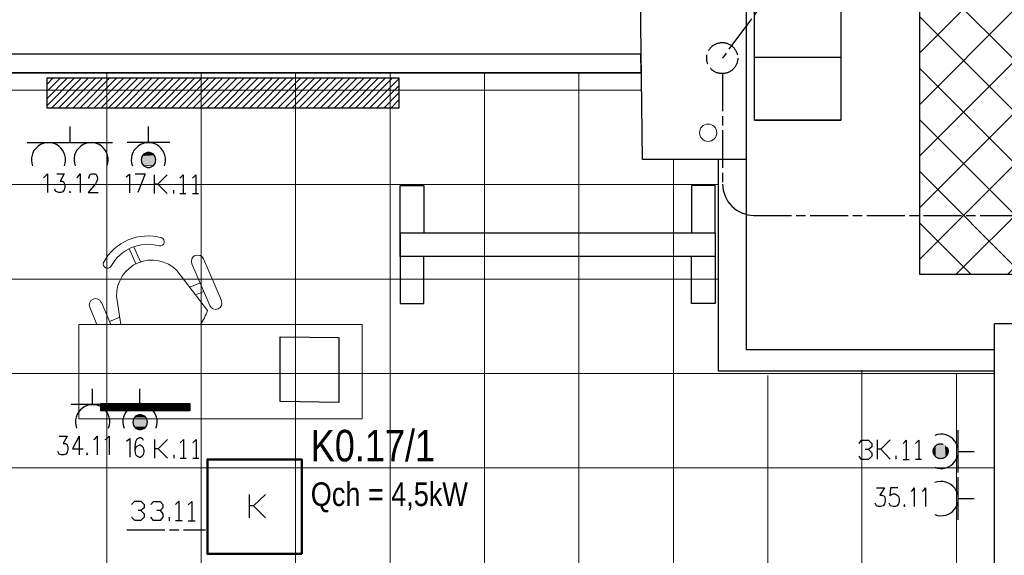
# Model space of a CAD drawing. Header units: millimetres. Extents: x 282377 to 1404227, y -783705 to 1038705.
# Tile 67 of 243: x 375681 to 376306, y 8685 to 9025. Entities that reach past the tile are written whole.
import ezdxf

# ---------------------------------------------------------------- set-up
doc = ezdxf.new("R2010")
doc.units = ezdxf.units.MM
doc.linetypes.add('ACAD_ISO08W100', pattern=[36, 24, -3, 6, -3])
doc.layers.add('!!ELEKTRYKA', color=7, linetype='Continuous')
doc.layers.add('BA_KS_ist.', color=34, linetype='Continuous', lineweight=13)
doc.layers.add('PG_WYPOSAŻENIE', color=9, linetype='Continuous', lineweight=18)
doc.styles.get("Standard").update_dxf_attribs({"font": 'arial.ttf'})

# ---------------------------------------------------------------- blocks, each defined once
blk = doc.blocks.new('A$C6810ecfa')
at = {"layer": 'BA_KS_ist.', "color": 18, "linetype": 'Continuous', "lineweight": 20, "ltscale": 25, "true_color": 0x000000}
blk.add_circle((-1789.39, 1710.43), 5.5, dxfattribs=at)
blk = doc.blocks.new('A$Ce0212712')
at = {"layer": 'PG_WYPOSAŻENIE', "color": 251, "true_color": 0x636466}
for p, q in [((116.19, 180), (56.19, 180)), ((56.19, 180), (56.19, 0)), ((116.19, 180), (116.19, 0)), ((56.19, 168.56), (45.38, 173.16)), ((42.24, 165.79), (56.19, 159.85)), ((51.59, 154.05), (54.39, 160.62)), ((56.19, 153.35), (38.28, 156.09)), ((6.86, 145.14), (16.55, 141.01)), ((8.09, 148.02), (17.78, 143.9)), ((21.98, 117.78), (47.48, 98.27)), ((17.73, 108.2), (44.23, 96.92)), ((32.67, 109.6), (29.87, 103.03)), ((41.09, 89.55), (14.59, 100.83)), ((35.34, 100.7), (37.54, 105.87)), ((116.19, 0), (56.19, 0))]:
    blk.add_line(p, q, dxfattribs=at)
for centre, radius, start, end in [((43.81, 169.48), 4, 66.94156, 246.94156), ((31.82, 136.22), 31.82, 117.82605, 196.05706), ((17.91, 161.85), 2.68, 305.05972, 110.59239), ((31.82, 136.22), 26.51, 117.82605, 196.05706), ((37.71, 133.71), 22.39, 88.53713, 225.34598), ((3.7, 128.47), 2.68, 203.29072, 8.82339), ((16.16, 104.52), 4, 66.94156, 246.94156), ((33.44, 135.53), 39.82, 290.65312, 304.84116), ((42.66, 93.24), 4, 246.94156, 66.94156)]:
    blk.add_arc(centre, radius, start, end, dxfattribs=at)

msp = doc.modelspace()

# ---------------------------------------------------------------- hatches: boundary and pattern name
at = {"layer": '!!ELEKTRYKA'}
h = msp.add_hatch(dxfattribs=at)
h.set_pattern_fill('ANSI37', color=252, scale=7.3)
h.set_pattern_definition([(45, (324786.384, 41907.945), (-16.388967, 16.388967), []), (135, (324786.384, 41907.945), (-16.388967, -16.388967), [])])
h.paths.add_polyline_path([(376532.73, 9446.12), (376592.73, 9446.12), (376592.73, 8922.99), (376812.73, 8922.99), (376812.73, 9446.12), (376872.73, 9446.12), (376872.73, 9326.62), (376872.73, 9266.62), (376872.73, 8862.99), (376252.73, 8862.99), (376252.73, 8922.99), (376252.73, 9446.12), (376312.73, 9446.12), (376312.73, 8922.99), (376532.73, 8922.99)])
h.paths.add_polyline_path([(376872.73, 8922.99), (376990.23, 8922.99), (376990.23, 8862.99), (376872.73, 8862.99)])
at = {"layer": '!!ELEKTRYKA', "ltscale": 10}
h = msp.add_hatch(dxfattribs=at)
h.set_pattern_fill('ANSI31', color=252)
h.set_pattern_definition([(45, (337293.6036, 7169.1867), (-2.24506403, 2.24506403), [])])
h.paths.add_polyline_path([(375698.36, 8987.85), (375698.36, 8968.74), (375921.86, 8968.74), (375921.86, 8987.85)])
h = msp.add_hatch(dxfattribs=at)
h.set_pattern_fill('ANSI31', color=252, scale=0.1)
h.set_pattern_definition([(45, (340201.29854, 6775.74543), (-0.224506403, 0.224506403), [])])
h.paths.add_polyline_path([(375789.03, 8776.48), (375789.03, 8780.98), (375732.49, 8780.98), (375732.49, 8776.48)])

# ---------------------------------------------------------------- linework, layer by layer
at = {"layer": '!!ELEKTRYKA', "color": 252}
for p, q in [((376076.73, 8936.12), (376069.73, 9446.12)), ((376142.73, 8936.12), (376142.73, 9446.12)), ((376252.73, 8862.99), (376252.73, 9446.12)), ((376147.73, 9001.12), (376202.73, 9001.12)), ((376147.73, 8961.12), (376202.73, 8961.12)), ((376142.73, 8936.12), (376076.73, 8936.12)), ((375922.74, 8889.53), (375922.74, 8919.53)), ((375922.74, 8919.53), (375937.74, 8919.53)), ((375937.74, 8919.53), (375937.74, 8889.53)), ((376122.74, 8919.53), (376107.74, 8919.53)), ((376107.74, 8919.53), (376107.74, 8889.53)), ((376122.74, 8889.53), (376122.74, 8919.53)), ((375922.74, 8889.53), (376122.74, 8889.53)), ((375922.74, 8874.53), (375922.74, 8889.53)), ((375922.74, 8889.53), (375922.74, 8874.53)), ((376122.74, 8889.53), (376122.74, 8874.53)), ((376122.74, 8874.53), (375922.74, 8874.53)), ((375922.74, 8874.53), (375922.74, 8844.53)), ((375937.74, 8844.53), (375937.74, 8874.53)), ((376107.74, 8844.53), (376107.74, 8874.53)), ((376122.74, 8874.53), (376122.74, 8844.53)), ((375922.74, 8844.53), (375937.74, 8844.53)), ((376122.74, 8844.53), (376107.74, 8844.53)), ((376300.23, 8019.12), (376300.23, 8831.62)), ((377134.23, 8831.62), (376300.23, 8831.62)), ((376300.23, 8815.12), (376142.73, 8815.12)), ((376300.23, 8801.62), (376124.95, 8801.62))]:
    msp.add_line(p, q, dxfattribs=at)
at = {"layer": '!!ELEKTRYKA', "color": 252, "ltscale": 100}
for p, q in [((375544.73, 9003.12), (376075.32, 9003.12)), ((375544.73, 8991.12), (376075.49, 8991.12))]:
    msp.add_line(p, q, dxfattribs=at)
at = {"layer": '!!ELEKTRYKA', "color": 252, "lineweight": 15, "ltscale": 15}
for p, q in [((375736.23, 8991.12), (375736.23, 7840.12)), ((375796.23, 8991.12), (375796.23, 7840.12)), ((375856.23, 8991.12), (375856.23, 7840.12)), ((375916.23, 8991.12), (375916.23, 7840.12)), ((375976.23, 8991.12), (375976.23, 7840.12)), ((376036.23, 8991.12), (376036.23, 7840.12)), ((376076.13, 8980.12), (375527.73, 8980.12)), ((376096.23, 8439.62), (376096.23, 8936.12)), ((376124.95, 8920.12), (375527.73, 8920.12)), ((376124.95, 8860.12), (375527.73, 8860.12)), ((376216.07, 8022.5), (376216.07, 8802.14)), ((376300.23, 8800.12), (375527.73, 8800.12)), ((376156.16, 8019.12), (376156.16, 8798.76)), ((376276.03, 8020.34), (376276.03, 8799.98)), ((376300.23, 8740.12), (375527.73, 8740.12))]:
    msp.add_line(p, q, dxfattribs=at)
at = {"layer": '!!ELEKTRYKA', "color": 252, "ltscale": 10}
for p, q in [((376124.95, 8801.62), (376124.95, 8936.12)), ((376142.73, 8815.12), (376142.73, 8936.12))]:
    msp.add_line(p, q, dxfattribs=at)
at = {"layer": '!!ELEKTRYKA', "color": 14, "linetype": 'ACAD_ISO08W100', "lineweight": -3, "true_color": 0x950000}
for points in [[(376681.12, 9748.9), (376127.37, 9000.42)], [(376127.37, 8990.69), (376127.37, 8920.41), (376127.82, 8916.6), (376129.07, 8912.79), (376130.76, 8909.41), (376133.3, 8906.44), (376136.28, 8903.9), (376139.67, 8902.21), (376143.45, 8900.94), (376147.28, 8900.51)], [(376147.25, 8900.52), (377227.19, 8900.52)]]:
    msp.add_lwpolyline(points, dxfattribs=at)
at = {"layer": '!!ELEKTRYKA', "color": 252}
for points in [[(376202.73, 9441.12), (376202.73, 8961.12), (376147.73, 8961.12), (376147.73, 9441.12)], [(375698.36, 8987.85), (375921.86, 8987.85), (375921.86, 8968.74), (375698.36, 8968.74)], [(375846.52, 8823.46), (375883.65, 8822.87), (375883.65, 8781.65), (375846.52, 8782.24)]]:
    msp.add_lwpolyline(points, close=True, dxfattribs=at)
at = {"layer": '!!ELEKTRYKA', "color": 252, "ltscale": 100}
msp.add_lwpolyline([(375544.73, 9003.12), (376075.32, 9003.12), (376075.49, 8991.12), (375544.73, 8991.12)], close=True, dxfattribs=at)
at = {"layer": '!!ELEKTRYKA', "color": 192, "linetype": 'Continuous', "lineweight": -3, "true_color": 0x6d00dd}
for points in [[(375712.77, 8956.97), (375712.77, 8946.79), (375739.86, 8946.79)], [(375712.79, 8946.75), (375685.69, 8946.75)]]:
    msp.add_lwpolyline(points, dxfattribs=at)
at = {"layer": '!!ELEKTRYKA', "color": 94, "linetype": 'Continuous', "lineweight": -3, "true_color": 0x009500}
for points in [[(375762.72, 8946.79), (375762.72, 8956.97)], [(375776.27, 8946.79), (375749.18, 8946.79)], [(375757.39, 8780.7), (375757.39, 8790.44)], [(375770.95, 8780.7), (375743.84, 8780.7)], [(376277.25, 8737.1), (376277.25, 8764.19)], [(376277.25, 8750.65), (376287.42, 8750.65)]]:
    msp.add_lwpolyline(points, dxfattribs=at)
for points in [[(375767.4, 8935.77), (375766.98, 8937.87), (375765.71, 8939.58), (375763.59, 8940.41), (375761.9, 8940.41), (375759.78, 8939.58), (375758.51, 8937.87), (375758.09, 8935.77), (375758.51, 8933.61), (375759.78, 8931.96), (375761.9, 8931.07), (375763.59, 8931.07), (375765.71, 8931.96), (375766.98, 8933.61)], [(375762.07, 8769.27), (375761.64, 8771.38), (375760.38, 8773.08), (375758.22, 8773.92), (375756.54, 8773.92), (375754.43, 8773.08), (375753.17, 8771.38), (375752.74, 8769.27), (375753.17, 8767.15), (375754.43, 8765.46), (375756.54, 8764.61), (375758.22, 8764.61), (375760.38, 8765.46), (375761.64, 8767.15)]]:
    msp.add_lwpolyline(points, close=True, dxfattribs=at)
at = {"layer": '!!ELEKTRYKA', "color": 192, "linetype": 'ACAD_ISO08W100', "lineweight": -3, "true_color": 0x6d00dd}
for points in [[(375696.14, 8924.37), (375697, 8925.22), (375698.69, 8926.91), (375698.69, 8915.06)], [(375704.59, 8926.92), (375709.27, 8926.92), (375706.72, 8922.26), (375707.99, 8922.26), (375708.81, 8921.84), (375709.27, 8920.99), (375709.67, 8919.3), (375709.67, 8918.45), (375709.27, 8916.76), (375708.4, 8915.49), (375707.13, 8915.07), (375705.86, 8915.07), (375704.59, 8915.49), (375703.73, 8915.91), (375703.32, 8917.18)], [(375717.32, 8924.37), (375718.19, 8925.21), (375719.45, 8926.91), (375719.45, 8915.05)], [(375724.91, 8923.95), (375724.91, 8924.37), (375725.36, 8925.64), (375725.77, 8926.49), (375726.63, 8926.91), (375728.76, 8926.91), (375729.57, 8926.49), (375730.03, 8925.64), (375730.43, 8924.37), (375730.43, 8923.53), (375730.03, 8922.26), (375729.16, 8920.56), (375724.5, 8915.06), (375730.84, 8915.06)], [(375713.04, 8915.91), (375712.63, 8915.49), (375713.04, 8915.07), (375713.49, 8915.49)], [(375706.07, 8760.25), (375711.15, 8760.25), (375708.64, 8755.6), (375709.89, 8755.6), (375710.73, 8755.17), (375711.15, 8754.75), (375711.57, 8753.06), (375711.57, 8751.78), (375711.15, 8750.09), (375710.31, 8748.82), (375709.05, 8748.4), (375707.33, 8748.4), (375706.07, 8748.82), (375705.65, 8749.67), (375705.23, 8750.51)], [(375718.78, 8760.25), (375714.55, 8752.21), (375721.3, 8752.21)], [(375718.83, 8760.24), (375718.83, 8748.38)], [(375728.14, 8758.12), (375728.98, 8758.54), (375730.28, 8760.23), (375730.28, 8748.38)], [(375735.32, 8758.12), (375736.15, 8758.55), (375737.87, 8760.24), (375737.87, 8748.39)], [(375723.87, 8749.66), (375723.45, 8748.81), (375723.87, 8748.39), (375724.29, 8748.81)], [(376225.21, 8727.48), (376230.29, 8727.48), (376227.36, 8722.82), (376228.6, 8722.82), (376229.88, 8722.4), (376230.29, 8721.97), (376230.75, 8720.28), (376230.75, 8719.01), (376230.29, 8717.32), (376229.47, 8716.05), (376227.77, 8715.63), (376226.49, 8715.63), (376225.21, 8716.05), (376224.79, 8716.89), (376224.38, 8717.74)], [(376238.77, 8727.48), (376234.15, 8727.48), (376233.7, 8722.39), (376234.15, 8722.82), (376235.85, 8723.67), (376237.08, 8723.67), (376238.36, 8722.82), (376239.23, 8721.97), (376239.64, 8720.28), (376239.64, 8719.01), (376239.23, 8717.31), (376238.36, 8716.05), (376237.08, 8715.62), (376235.85, 8715.62), (376234.15, 8716.05), (376233.7, 8716.89), (376233.28, 8717.74)], [(376247.22, 8725.37), (376248.09, 8725.79), (376249.32, 8727.48), (376249.32, 8715.63)], [(376254.4, 8725.37), (376255.27, 8725.8), (376256.5, 8727.49), (376256.5, 8715.63)], [(375752.07, 8716.77), (375754.21, 8718.89), (375758, 8718.89), (375760.13, 8716.77), (375760.13, 8714.65), (375758, 8712.96), (375756.29, 8712.96)], [(375764.36, 8716.77), (375766.06, 8718.88), (375770.27, 8718.88), (375771.98, 8716.77), (375771.98, 8714.65), (375770.27, 8712.96), (375768.19, 8712.96)], [(375780.02, 8716.77), (375782.15, 8718.89), (375782.15, 8706.61)], [(375788.09, 8716.76), (375790.22, 8718.87), (375790.22, 8706.6)], [(376243.01, 8716.89), (376242.6, 8716.05), (376243.01, 8715.62), (376243.47, 8716.05)], [(375758, 8712.96), (375760.13, 8710.84), (375760.13, 8708.73), (375758, 8706.61), (375754.21, 8706.61), (375752.07, 8708.73)], [(375770.27, 8712.96), (375771.98, 8710.84), (375771.98, 8708.72), (375770.27, 8706.61), (375766.06, 8706.61), (375764.36, 8708.72)], [(375776.23, 8706.6), (375776.23, 8708.72)], [(375780.02, 8706.61), (375784.27, 8706.61)], [(375788.09, 8706.6), (375792.34, 8706.6)], [(375749.11, 8700.68), (375799.05, 8700.68)]]:
    msp.add_lwpolyline(points, dxfattribs=at)
at = {"layer": '!!ELEKTRYKA', "color": 94, "linetype": 'ACAD_ISO08W100', "lineweight": -3, "true_color": 0x009500}
for points in [[(375748.68, 8925.15), (375750.79, 8926.84), (375750.79, 8914.99)], [(375754.28, 8926.87), (375760.64, 8926.87), (375755.96, 8915.02)], [(375766.61, 8914.41), (375766.61, 8926.26)], [(375774.66, 8926.26), (375768.72, 8920.34), (375766.61, 8920.34)], [(375782.69, 8924.15), (375784.79, 8926.26), (375784.79, 8914.41)], [(375790.76, 8924.14), (375792.86, 8926.25), (375792.86, 8914.4)], [(375768.75, 8920.33), (375774.69, 8914.4)], [(375778.9, 8914.4), (375778.9, 8916.52)], [(375782.69, 8914.41), (375786.52, 8914.41)], [(375790.76, 8914.4), (375794.59, 8914.4)], [(375748.89, 8757.04), (375751.01, 8758.73), (375751.01, 8746.88)], [(375759.54, 8757.52), (375759.11, 8758.37), (375757.84, 8759.21), (375757, 8759.21), (375755.3, 8758.37), (375754.46, 8756.67), (375754.03, 8753.71), (375754.03, 8751.17), (375754.46, 8748.63), (375755.3, 8747.78), (375757, 8746.94), (375757.42, 8746.94), (375758.69, 8747.78), (375759.54, 8748.63), (375759.96, 8750.32), (375759.96, 8751.17), (375759.54, 8752.86), (375758.69, 8753.71), (375757.42, 8754.56), (375757, 8754.56), (375755.3, 8753.71), (375754.46, 8752.86), (375754.03, 8751.17)], [(375766.82, 8746.3), (375766.82, 8758.15)], [(375774.87, 8758.15), (375768.93, 8752.23), (375766.82, 8752.23)], [(375782.9, 8756.04), (375785, 8758.15), (375785, 8746.3)], [(375790.98, 8756.03), (375793.08, 8758.14), (375793.08, 8746.29)], [(376214.18, 8755.72), (376215.85, 8757.84), (376220.12, 8757.84), (376222.23, 8755.72), (376222.23, 8753.61), (376220.12, 8751.91), (376218.01, 8751.91)], [(376225.98, 8745.58), (376225.98, 8757.86)], [(376234.02, 8757.86), (376228.09, 8751.93), (376225.98, 8751.93)], [(376242.13, 8755.72), (376244.23, 8757.84), (376244.23, 8745.56)], [(376250.13, 8755.73), (376252.23, 8757.85), (376252.23, 8745.57)], [(375768.96, 8752.22), (375774.91, 8746.29)], [(376220.12, 8751.91), (376222.23, 8749.8), (376222.23, 8747.68), (376220.12, 8745.56), (376215.85, 8745.56), (376214.18, 8747.68)], [(376228.12, 8751.93), (376234.05, 8745.57)], [(375779.12, 8746.29), (375779.12, 8748.4)], [(375782.9, 8746.3), (375786.73, 8746.3)], [(375790.98, 8746.29), (375794.8, 8746.29)], [(376237.87, 8745.57), (376237.87, 8747.69)], [(376242.13, 8745.56), (376245.94, 8745.56)], [(376250.13, 8745.57), (376253.94, 8745.57)]]:
    msp.add_lwpolyline(points, dxfattribs=at)
at = {"layer": '!!ELEKTRYKA', "color": 252}
msp.add_lwpolyline([(376872.73, 8862.99), (376872.73, 8862.99), (376252.73, 8862.99)], dxfattribs=at)
at = {"layer": '!!ELEKTRYKA', "color": 202, "linetype": 'Continuous', "lineweight": -3, "true_color": 0xa500dd}
for points in [[(375727.31, 8780.71), (375727.31, 8790.45)], [(375713.76, 8780.71), (375740.83, 8780.71)], [(376277.25, 8707.04), (376277.25, 8734.14)], [(376277.25, 8720.59), (376287.42, 8720.59)]]:
    msp.add_lwpolyline(points, dxfattribs=at)
at = {"layer": '!!ELEKTRYKA', "color": 252, "ltscale": 10}
msp.add_lwpolyline([(375732.49, 8780.98), (375789.03, 8780.98), (375789.03, 8776.48), (375732.49, 8776.48)], close=True, dxfattribs=at)
at = {"layer": '!!ELEKTRYKA', "color": 6, "linetype": 'Continuous', "lineweight": 50, "ltscale": 50}
msp.add_lwpolyline([(375860.17, 8685.48), (375800.17, 8685.48), (375800.17, 8745.48), (375860.17, 8745.48)], close=True, dxfattribs=at)
at = {"layer": '!!ELEKTRYKA', "color": 6, "linetype": 'ACAD_ISO08W100', "lineweight": -3}
for points in [[(375826.93, 8708.48), (375826.93, 8723.3)], [(375837.09, 8723.3), (375829.46, 8716.1), (375826.93, 8716.1)], [(375829.42, 8716.13), (375837.04, 8708.5)]]:
    msp.add_lwpolyline(points, dxfattribs=at)
at = {"layer": '!!ELEKTRYKA', "color": 14, "linetype": 'ACAD_ISO08W100', "lineweight": -3, "true_color": 0x950000}
msp.add_circle((376127.27, 9000.48), 9.87, dxfattribs=at)
at = {"layer": '!!ELEKTRYKA', "color": 94, "linetype": 'ACAD_ISO08W100', "lineweight": -3, "true_color": 0x009500}
msp.add_circle((376266.05, 8750.73), 4.75, dxfattribs=at)
at = {"layer": '!!ELEKTRYKA', "color": 192, "linetype": 'Continuous', "lineweight": -3, "true_color": 0x6d00dd}
for centre in [(375699.24, 8935.84), (375726.34, 8935.84)]:
    msp.add_arc(centre, 10.88, 339.0164, 200.9836, dxfattribs=at)
at = {"layer": '!!ELEKTRYKA', "color": 94, "linetype": 'Continuous', "lineweight": -3, "true_color": 0x009500}
for centre, radius, start, end in [((375762.74, 8935.84), 10.88, 339.0108, 200.9892), ((375757.41, 8769.36), 10.9, 339.0061, 200.9939), ((376266.32, 8750.65), 10.89, 248.96775, 111.03225)]:
    msp.add_arc(centre, radius, start, end, dxfattribs=at)
at = {"layer": '!!ELEKTRYKA', "color": 202, "linetype": 'Continuous', "lineweight": -3, "true_color": 0xa500dd}
for centre, start, end in [((375727.32, 8769.38), 338.95614, 201.04386), ((376266.32, 8720.6), 248.96775, 111.03225)]:
    msp.add_arc(centre, 10.89, start, end, dxfattribs=at)
at = {"layer": '!!ELEKTRYKA', "color": 94, "linetype": 'Continuous', "lineweight": -3, "true_color": 0x009500}
for points in [[(375766.54, 8938.75), (375758.92, 8938.31), (375766.96, 8938.31)], [(375766.54, 8938.75), (375758.92, 8938.75), (375758.92, 8938.31)], [(375766.12, 8939.16), (375759.34, 8938.72), (375766.54, 8938.72)], [(375766.12, 8939.16), (375759.77, 8939.16), (375759.34, 8938.72)], [(375765.7, 8939.58), (375759.77, 8939.14), (375766.12, 8939.14)], [(375765.7, 8939.58), (375760.2, 8939.58), (375759.77, 8939.14)], [(375765.28, 8939.99), (375760.2, 8939.55), (375765.7, 8939.55)], [(375765.28, 8939.99), (375760.62, 8939.99), (375760.2, 8939.55)], [(375764.01, 8940.41), (375761.47, 8939.96), (375764.44, 8939.96)], [(375764.01, 8940.41), (375761.9, 8940.41), (375761.47, 8939.96)], [(375767.81, 8935.78), (375758.07, 8934.95), (375767.81, 8934.95)], [(375767.81, 8935.78), (375758.07, 8935.78), (375758.07, 8934.95)], [(375767.8, 8934.95), (375758.07, 8934.51), (375767.38, 8934.51)], [(375767.8, 8934.95), (375758.07, 8934.95), (375758.07, 8934.51)], [(375767.4, 8937.02), (375758.08, 8936.58), (375767.4, 8936.58)], [(375767.4, 8937.02), (375758.08, 8937.02), (375758.08, 8936.58)], [(375767.39, 8936.61), (375758.08, 8936.17), (375767.81, 8936.17)], [(375767.39, 8936.61), (375758.08, 8936.61), (375758.08, 8936.17)], [(375767.81, 8936.2), (375758.08, 8935.76), (375767.81, 8935.76)], [(375767.81, 8936.2), (375758.08, 8936.2), (375758.08, 8935.76)], [(375767.4, 8934.06), (375758.08, 8934.06), (375758.51, 8933.62)], [(375767.4, 8937.44), (375758.09, 8937), (375767.4, 8937)], [(375767.4, 8937.44), (375758.51, 8937.44), (375758.09, 8937)], [(375767.4, 8934.47), (375758.09, 8934.03), (375767.4, 8934.03)], [(375767.4, 8934.47), (375758.09, 8934.47), (375758.09, 8934.03)], [(375766.96, 8938.34), (375758.49, 8937.89), (375766.96, 8937.89)], [(375766.96, 8938.34), (375758.91, 8938.34), (375758.49, 8937.89)], [(375767.39, 8933.64), (375758.5, 8933.2), (375766.97, 8933.2)], [(375767.39, 8933.64), (375758.5, 8933.64), (375758.5, 8933.2)], [(375766.97, 8933.23), (375758.5, 8933.23), (375758.93, 8932.79)], [(375766.98, 8937.85), (375758.51, 8937.41), (375767.4, 8937.41)], [(375766.98, 8937.85), (375758.51, 8937.85), (375758.51, 8937.41)], [(375767.4, 8934.06), (375758.51, 8933.62), (375767.4, 8933.62)], [(375766.96, 8932.82), (375758.92, 8932.37), (375766.54, 8932.37)], [(375766.96, 8932.82), (375758.92, 8932.82), (375758.92, 8932.37)], [(375766.97, 8933.23), (375758.93, 8932.79), (375766.97, 8932.79)], [(375766.54, 8932.4), (375759.34, 8932.4), (375759.77, 8931.96)], [(375766.54, 8932.4), (375759.77, 8931.96), (375766.12, 8931.96)]]:
    msp.add_solid(points, dxfattribs=at)
at = {"layer": '!!ELEKTRYKA', "color": 94, "linetype": 'ACAD_ISO08W100', "lineweight": -3, "true_color": 0x009500}
for points in [[(375761.64, 8771.38), (375752.74, 8770.96), (375762.07, 8770.96)], [(375761.64, 8771.38), (375753.17, 8771.38), (375752.74, 8770.96)], [(375762.07, 8770.96), (375752.74, 8770.54), (375762.07, 8770.54)], [(375762.07, 8770.96), (375752.74, 8770.96), (375752.74, 8770.54)], [(375762.07, 8770.54), (375752.74, 8770.12), (375762.07, 8770.12)], [(375762.07, 8770.54), (375752.74, 8770.54), (375752.74, 8770.12)], [(375762.07, 8770.12), (375752.74, 8769.69), (375762.07, 8769.69)], [(375762.07, 8770.12), (375752.74, 8770.12), (375752.74, 8769.69)], [(375761.21, 8772.24), (375753.16, 8771.81), (375761.64, 8771.81)], [(375761.21, 8772.24), (375753.58, 8772.24), (375753.16, 8771.81)], [(375761.64, 8771.81), (375753.16, 8771.39), (375761.64, 8771.39)], [(375761.64, 8771.81), (375753.16, 8771.81), (375753.16, 8771.39)], [(375760.78, 8772.66), (375753.57, 8772.24), (375761.21, 8772.24)], [(375760.78, 8772.66), (375753.99, 8772.66), (375753.57, 8772.24)], [(375760.78, 8773.09), (375753.99, 8772.67), (375760.78, 8772.67)], [(375760.78, 8773.09), (375754.41, 8773.09), (375753.99, 8772.67)], [(375759.93, 8773.51), (375754.4, 8773.09), (375760.35, 8773.09)], [(375759.93, 8773.51), (375754.82, 8773.51), (375754.4, 8773.09)], [(375759.02, 8773.94), (375755.23, 8773.52), (375759.44, 8773.52)], [(375759.02, 8773.94), (375755.65, 8773.94), (375755.23, 8773.52)], [(375762.07, 8769.69), (375752.74, 8769.27), (375762.07, 8769.27)], [(375762.07, 8769.69), (375752.74, 8769.69), (375752.74, 8769.27)], [(375762.07, 8769.27), (375752.74, 8768.85), (375762.07, 8768.85)], [(375762.07, 8769.27), (375752.74, 8769.27), (375752.74, 8768.85)], [(375762.07, 8768.85), (375752.74, 8768.42), (375762.07, 8768.42)], [(375762.07, 8768.85), (375752.74, 8768.85), (375752.74, 8768.42)], [(375762.07, 8768.42), (375752.74, 8768), (375762.07, 8768)], [(375762.07, 8768.42), (375752.74, 8768.42), (375752.74, 8768)], [(375762.07, 8768), (375752.74, 8767.58), (375762.07, 8767.58)], [(375762.07, 8768), (375752.74, 8768), (375752.74, 8767.58)], [(375762.07, 8767.58), (375752.74, 8767.58), (375753.17, 8767.15)], [(375762.06, 8767.58), (375753.16, 8767.15), (375761.64, 8767.15)], [(375761.64, 8767.15), (375753.16, 8766.73), (375761.64, 8766.73)], [(375761.64, 8767.15), (375753.16, 8767.15), (375753.16, 8766.73)], [(375761.64, 8766.73), (375753.16, 8766.73), (375753.58, 8766.31)], [(375761.63, 8766.73), (375753.57, 8766.31), (375761.21, 8766.31)], [(375761.21, 8766.31), (375753.57, 8766.31), (375753.99, 8765.89)], [(375761.2, 8766.32), (375753.99, 8765.89), (375760.78, 8765.89)], [(375760.78, 8765.89), (375753.99, 8765.89), (375754.41, 8765.47)], [(375760.77, 8765.89), (375754.4, 8765.47), (375760.77, 8765.47)], [(375760.77, 8765.47), (375754.4, 8765.05), (375760.35, 8765.05)], [(375760.77, 8765.47), (375754.4, 8765.47), (375754.4, 8765.05)], [(375759.87, 8765.05), (375754.81, 8765.05), (375755.24, 8764.62)], [(375759.86, 8765.05), (375755.23, 8764.63), (375759.44, 8764.63)], [(375758.65, 8764.62), (375756.13, 8764.62), (375756.97, 8764.19)], [(375758.64, 8764.62), (375756.95, 8764.2), (375758.22, 8764.2)], [(376261.61, 8748.95), (376261.61, 8751.91), (376261.17, 8751.49)], [(376261.61, 8748.95), (376261.17, 8751.49), (376261.17, 8749.37)], [(376262.02, 8748.11), (376261.59, 8752.76), (376261.59, 8748.53)], [(376262.02, 8748.11), (376262.02, 8752.76), (376261.59, 8752.76)], [(376262.44, 8747.26), (376262.44, 8753.61), (376262, 8753.19)], [(376262.44, 8747.26), (376262, 8753.19), (376262, 8747.69)], [(376262.85, 8746.84), (376262.85, 8754.04), (376262.42, 8753.62)], [(376262.85, 8746.84), (376262.42, 8753.62), (376262.42, 8747.26)], [(376263.27, 8746.42), (376262.83, 8754.47), (376262.83, 8746.84)], [(376263.27, 8746.42), (376263.27, 8754.47), (376262.83, 8754.47)], [(376263.68, 8746.42), (376263.68, 8754.89), (376263.24, 8754.47)], [(376263.68, 8746.42), (376263.24, 8754.47), (376263.24, 8746.42)], [(376264.09, 8746), (376263.66, 8754.89), (376263.66, 8746.43)], [(376264.09, 8746), (376264.09, 8754.89), (376263.66, 8754.89)], [(376264.58, 8745.99), (376264.58, 8755.3), (376264.14, 8754.88)], [(376264.58, 8745.99), (376264.14, 8754.88), (376264.14, 8745.99)], [(376264.99, 8745.99), (376264.55, 8755.3), (376264.55, 8745.99)], [(376264.99, 8745.99), (376264.99, 8755.3), (376264.55, 8755.3)], [(376265.41, 8745.57), (376264.97, 8755.3), (376264.97, 8745.99)], [(376265.41, 8745.57), (376265.41, 8755.3), (376264.97, 8755.3)], [(376266.21, 8745.57), (376265.38, 8755.31), (376265.38, 8745.57)], [(376266.21, 8745.57), (376266.21, 8755.31), (376265.38, 8755.31)], [(376266.65, 8745.58), (376266.21, 8755.31), (376266.21, 8745.58)], [(376266.65, 8745.58), (376266.65, 8755.31), (376266.21, 8755.31)], [(376267.06, 8746), (376266.62, 8755.32), (376266.62, 8745.58)], [(376267.06, 8746), (376267.06, 8755.32), (376266.62, 8755.32)], [(376267.54, 8745.98), (376267.11, 8755.3), (376267.11, 8745.98)], [(376267.54, 8745.98), (376267.54, 8755.3), (376267.11, 8755.3)], [(376267.96, 8745.98), (376267.52, 8755.3), (376267.52, 8745.98)], [(376267.96, 8745.98), (376267.96, 8754.88), (376267.52, 8755.3)], [(376268.37, 8746.41), (376267.94, 8754.88), (376267.94, 8745.99)], [(376268.37, 8746.41), (376268.37, 8754.88), (376267.94, 8754.88)], [(376268.79, 8746.42), (376268.35, 8754.88), (376268.35, 8746.42)], [(376268.79, 8746.42), (376268.79, 8754.46), (376268.35, 8754.88)], [(376269.2, 8746.84), (376268.76, 8754.46), (376268.76, 8746.42)], [(376269.2, 8746.84), (376269.2, 8754.46), (376268.76, 8754.46)], [(376269.61, 8747.27), (376269.18, 8754.04), (376269.18, 8746.84)], [(376269.61, 8747.27), (376269.61, 8753.62), (376269.18, 8754.04)], [(376270.03, 8747.7), (376269.59, 8753.62), (376269.59, 8747.27)], [(376270.03, 8747.7), (376270.03, 8753.2), (376269.59, 8753.62)], [(376270.51, 8748.1), (376270.08, 8753.18), (376270.08, 8747.68)], [(376270.51, 8748.1), (376270.51, 8752.76), (376270.08, 8753.18)], [(376270.93, 8749.37), (376270.49, 8751.91), (376270.49, 8748.95)], [(376270.93, 8749.37), (376270.93, 8751.49), (376270.49, 8751.91)]]:
    msp.add_solid(points, dxfattribs=at)

# ---------------------------------------------------------------- block references
at = {"layer": '!!ELEKTRYKA', "color": 252}
msp.add_blockref('A$C6810ecfa', (377907.73, 7242.62), dxfattribs=at)
at = {"layer": '!!ELEKTRYKA', "color": 252, "lineweight": 20, "xscale": -1, "rotation": 89.99999999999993}
msp.add_blockref('A$Ce0212712', (375898.62, 8887.52), dxfattribs=at)

# ---------------------------------------------------------------- texts
at = {"layer": '!!ELEKTRYKA', "color": 6, "lineweight": 15, "insert": (375865.87, 8764.27), "char_height": 20, "width": 158.2809, "attachment_point": 1}
msp.add_mtext('\\A1;{\\fArial Narrow|b0|i0|c238|p34;K0.17/1\\P\\H0.75x;Qch = 4,5kW}', dxfattribs=at)

doc.saveas('drawing.dxf')
